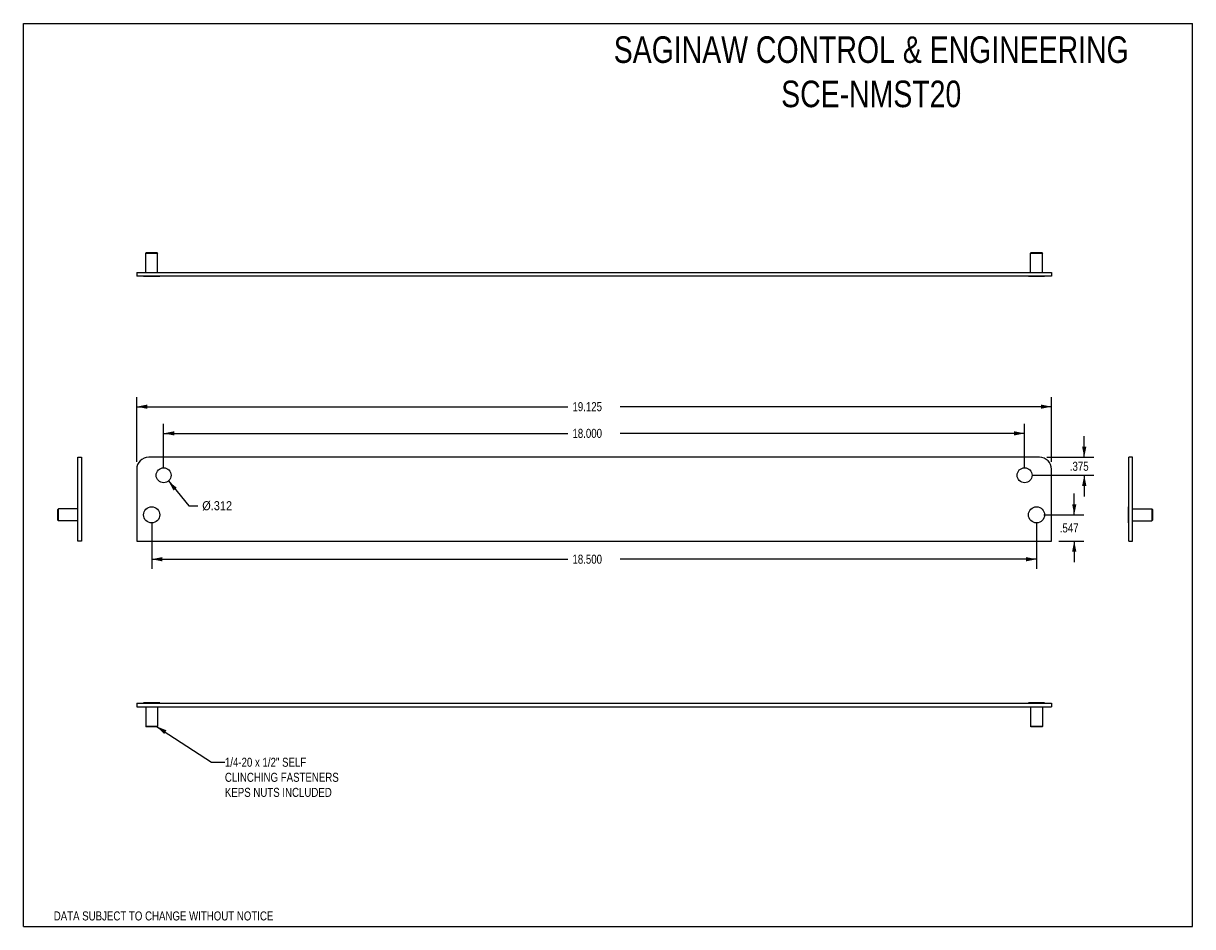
# Model space of a CAD drawing. Header units: inches. Extents: x 0 to 24.4, y 0 to 18.9.
import ezdxf
from ezdxf.enums import TextEntityAlignment as Align

# ---------------------------------------------------------------- set-up
doc = ezdxf.new("R2010")
doc.units = ezdxf.units.IN
doc.header["$LTSCALE"] = 1.344444
doc.header["$MEASUREMENT"] = 0
doc.layers.get('0').update_dxf_attribs({"linetype": 'CONTINUOUS'})
doc.styles.get("Standard").update_dxf_attribs({"font": 'txt', "width": 0.8})
doc.dimstyles.new('DIMSTYLE_1', dxfattribs={"dimtxt": 0.188889, "dimasz": 0.222222, "dimexe": 0.18, "dimexo": 0.0625, "dimgap": 0.09, "dimtad": 0, "dimtih": 1, "dimtoh": 1, "dimdec": 3, "dimzin": 4, "dimdsep": 46, "dimtxsty": 'Standard', "dimblk": '_FILLED', "dimblk1": '_FILLED', "dimblk2": '_FILLED', "dimcen": 0.09, "dimadec": 0, "dimazin": 0, "dimtfac": 1, "dimtdec": 3, "dimtofl": 0, "dimtmove": 0, "dimatfit": 3, "dimldrblk": '_FILLED', "dimfxl": 0, "dimtolj": 1, "dimtzin": 4, "dimarcsym": 0})
doc.dimstyles.new('DIMSTYLE_2', dxfattribs={"dimtxt": 0.188889, "dimasz": 0.222222, "dimexe": 0.18, "dimexo": 0.0625, "dimgap": 0.09, "dimtad": 0, "dimtih": 1, "dimtoh": 1, "dimdec": 3, "dimzin": 4, "dimdsep": 46, "dimtxsty": 'Standard', "dimblk": '_FILLED', "dimblk1": '_FILLED', "dimblk2": '_FILLED', "dimcen": 0.09, "dimadec": 0, "dimazin": 0, "dimtfac": 1, "dimtdec": 3, "dimtofl": 0, "dimtmove": 0, "dimatfit": 3, "dimldrblk": '_FILLED', "dimfxl": 0, "dimtolj": 1, "dimtzin": 4, "dimarcsym": 0})

# ---------------------------------------------------------------- blocks, each defined once
blk = doc.blocks.new('_FILLED')
at = {"color": 0, "linetype": 'ByBlock'}
blk.add_solid([(0, 0), (-1, 0.2), (-1, -0.2)], dxfattribs=at)
blk = doc.blocks.new('*D')
at = {"color": 2, "linetype": 'CONTINUOUS'}
for p, q in [((2.369, 9.72), (2.369, 11.073)), ((21.494, 9.72), (21.494, 11.073)), ((2.369, 10.873), (11.384, 10.873)), ((21.494, 10.873), (12.48, 10.873)), ((2.932, 9.595), (2.932, 10.515)), ((20.932, 9.595), (20.932, 10.515)), ((2.932, 10.315), (11.384, 10.315)), ((20.932, 10.315), (12.48, 10.315)), ((22.179, 9.814), (22.179, 10.258)), ((21.4, 9.814), (22.379, 9.814)), ((3.032, 9.319), (3.461, 8.802)), ((21.087, 9.439), (22.379, 9.439)), ((22.179, 9.439), (22.179, 8.995)), ((21.97, 8.611), (21.97, 9.055)), ((3.461, 8.802), (3.644, 8.802)), ((21.337, 8.611), (22.17, 8.611)), ((2.682, 8.455), (2.682, 7.483)), ((21.182, 8.455), (21.182, 7.483)), ((21.65, 8.064), (22.17, 8.064)), ((21.97, 8.064), (21.97, 7.62)), ((2.682, 7.683), (11.384, 7.683)), ((21.182, 7.683), (12.48, 7.683))]:
    blk.add_line(p, q, dxfattribs=at)
at = {"color": 2, "linetype": 'CONTINUOUS', "xscale": 0.2222222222, "yscale": 0.2222222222, "zscale": 0.2222222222}
for p, rotation in [((2.369, 10.873), 180), ((2.932, 10.315), 180), ((22.179, 9.814), 270), ((3.032, 9.319), 129.720843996), ((22.179, 9.439), 90), ((21.97, 8.611), 270), ((21.97, 8.064), 90), ((2.682, 7.683), 180)]:
    blk.add_blockref('_FILLED', p, dxfattribs=dict(at, rotation=rotation))
for p in [(21.494, 10.873), (20.932, 10.315), (21.182, 7.683)]:
    blk.add_blockref('_FILLED', p, dxfattribs=at)
at = {"color": 2, "linetype": 'CONTINUOUS'}
for s, width, p in [('19.125', 0.8, (11.479, 10.779)), ('18.000', 0.8, (11.479, 10.221)), ('.375', 0.8, (21.877, 9.532)), ('%%c.312', 0.906667, (3.739, 8.708)), ('.547', 0.8, (21.667, 8.243)), ('18.500', 0.8, (11.479, 7.589))]:
    blk.add_text(s, height=0.1889, dxfattribs=dict(at, width=width)).set_placement(p)

msp = doc.modelspace()

# ---------------------------------------------------------------- linework, layer by layer
at = {"color": 7, "linetype": 'CONTINUOUS'}
for p, q in [((0, 0), (0, 18.8889)), ((0, 18.8889), (24.4444, 18.8889)), ((24.4444, 0), (24.4444, 18.8889)), ((2.5679, 14.0941), (2.5579, 14.0841)), ((2.5579, 13.6781), (2.5579, 14.0841)), ((2.5579, 14.0841), (2.8059, 14.0841)), ((2.5679, 14.0941), (2.7959, 14.0941)), ((2.7959, 14.0941), (2.8059, 14.0841)), ((2.8059, 13.6781), (2.8059, 14.0841)), ((21.0679, 14.0941), (21.0579, 14.0841)), ((21.0579, 14.0841), (21.3059, 14.0841)), ((21.0579, 13.6781), (21.0579, 14.0841)), ((21.0679, 14.0941), (21.2959, 14.0941)), ((21.2959, 14.0941), (21.3059, 14.0841)), ((21.3059, 13.6781), (21.3059, 14.0841)), ((2.3694, 13.6781), (2.3694, 13.6001)), ((2.3694, 13.6781), (21.4944, 13.6781)), ((2.5134, 13.5941), (2.5134, 13.6001)), ((2.8504, 13.5941), (2.5134, 13.5941)), ((2.8504, 13.5941), (2.8504, 13.6001)), ((21.0134, 13.5941), (21.0134, 13.6001)), ((21.3504, 13.5941), (21.0134, 13.5941)), ((21.3504, 13.5941), (21.3504, 13.6001)), ((21.4944, 13.6781), (21.4944, 13.6001)), ((1.1371, 8.064), (1.1371, 9.814)), ((1.1371, 9.814), (1.2151, 9.814)), ((23.1867, 9.814), (23.1087, 9.814)), ((23.1867, 8.064), (23.1867, 9.814)), ((0.7211, 8.725), (0.7311, 8.735)), ((0.7211, 8.497), (0.7211, 8.725)), ((0.7311, 8.487), (0.7311, 8.735)), ((1.1371, 8.735), (0.7311, 8.735)), ((1.2211, 8.7795), (1.2151, 8.7795)), ((1.2211, 8.4425), (1.2211, 8.7795)), ((23.1027, 8.4425), (23.1027, 8.7795)), ((23.1027, 8.7795), (23.1087, 8.7795)), ((23.1867, 8.735), (23.5927, 8.735)), ((23.6027, 8.725), (23.5927, 8.735)), ((23.5927, 8.735), (23.5927, 8.487)), ((23.6027, 8.725), (23.6027, 8.497)), ((0.7211, 8.497), (0.7311, 8.487)), ((1.1371, 8.487), (0.7311, 8.487)), ((1.2211, 8.4425), (1.2151, 8.4425)), ((23.1027, 8.4425), (23.1087, 8.4425)), ((23.1867, 8.487), (23.5927, 8.487)), ((23.6027, 8.497), (23.5927, 8.487)), ((1.2151, 8.064), (1.1371, 8.064)), ((23.1087, 8.064), (23.1867, 8.064)), ((2.3694, 4.6721), (2.3694, 4.5941)), ((2.5134, 4.6781), (2.5134, 4.6721)), ((2.8504, 4.6781), (2.5134, 4.6781)), ((2.8504, 4.6781), (2.8504, 4.6721)), ((21.3504, 4.6781), (21.0134, 4.6781)), ((21.0134, 4.6781), (21.0134, 4.6721)), ((21.3504, 4.6781), (21.3504, 4.6721)), ((21.4944, 4.6721), (21.4944, 4.5941)), ((2.3694, 4.5941), (21.4944, 4.5941)), ((2.5579, 4.5941), (2.5579, 4.1881)), ((2.8059, 4.5941), (2.8059, 4.1881)), ((21.0579, 4.5941), (21.0579, 4.1881)), ((21.3059, 4.5941), (21.3059, 4.1881)), ((2.5679, 4.1781), (2.5579, 4.1881)), ((2.8059, 4.1881), (2.5579, 4.1881)), ((2.7959, 4.1781), (2.5679, 4.1781)), ((2.7959, 4.1781), (2.8059, 4.1881)), ((21.3059, 4.1881), (21.0579, 4.1881)), ((21.0679, 4.1781), (21.0579, 4.1881)), ((21.2959, 4.1781), (21.0679, 4.1781)), ((21.2959, 4.1781), (21.3059, 4.1881)), ((0, 0), (24.4444, 0))]:
    msp.add_line(p, q, dxfattribs=at)
at = {"color": 3, "linetype": 'CONTINUOUS'}
for p, q in [((21.4944, 13.6001), (2.3694, 13.6001)), ((1.2151, 9.814), (1.2151, 8.064)), ((21.2444, 9.814), (2.6194, 9.814)), ((23.1087, 8.064), (23.1087, 9.814)), ((2.3694, 9.564), (2.3694, 8.064)), ((21.4944, 8.064), (21.4944, 9.564)), ((2.3694, 8.064), (21.4944, 8.064)), ((2.3694, 4.6721), (21.4944, 4.6721))]:
    msp.add_line(p, q, dxfattribs=at)
at = {"color": 2, "linetype": 'CONTINUOUS'}
for p, q in [((2.7824, 4.1881), (3.9352, 3.4375)), ((3.9352, 3.4375), (4.2129, 3.4375))]:
    msp.add_line(p, q, dxfattribs=at)
at = {"color": 3, "linetype": 'CONTINUOUS'}
for centre in [(2.9319, 9.439), (20.9319, 9.439)]:
    msp.add_circle(centre, 0.156, dxfattribs=at)
at = {"color": 7, "linetype": 'CONTINUOUS'}
for centre in [(2.6819, 8.611), (21.1819, 8.611)]:
    msp.add_circle(centre, 0.1685, dxfattribs=at)
at = {"color": 3, "linetype": 'CONTINUOUS'}
for centre, start, end in [((2.6194, 9.564), 90, 180), ((21.2444, 9.564), 0, 90)]:
    msp.add_arc(centre, 0.25, start, end, dxfattribs=at)
at = {"color": 2, "linetype": 'CONTINUOUS'}
msp.add_solid([(2.9929, 4.1041), (2.7824, 4.1881), (2.9444, 4.0296)], dxfattribs=at)

# ---------------------------------------------------------------- texts
at = {"color": 2, "linetype": 'CONTINUOUS', "width": 0.8}
msp.add_text('DATA SUBJECT TO CHANGE WITHOUT NOTICE', height=0.188889, dxfattribs=at).set_placement((2.9306, 0.1292), align=Align.CENTER)
at = {"color": 2, "linetype": 'CONTINUOUS'}
for s, insert, char_height, width, attachment_point in [('SAGINAW CONTROL & ENGINEERING\\PSCE-NMST20', (17.7257, 18.618), 0.555556, 12.888889, 2), ('1/4-20 x 1/2" SELF\\PCLINCHING FASTENERS\\PKEPS NUTS INCLUDED', (4.2129, 3.532), 0.188889, 2.871111, 1)]:
    msp.add_mtext(s, dxfattribs=dict(at, insert=insert, char_height=char_height, width=width, attachment_point=attachment_point))

# ---------------------------------------------------------------- dimensions: what is measured, and where the dimension line sits
for base, p1, p2, middle in [((21.4944, 10.8734), (2.3694, 9.7196), (21.4944, 9.7196), (11.9319, 10.8734)), ((20.9319, 10.3151), (2.9319, 9.5946), (20.9319, 9.5946), (11.9319, 10.3151))]:
    dim = msp.add_linear_dim(base=base, p1=p1, p2=p2, dimstyle='DIMSTYLE_1', dxfattribs=at)
    dim.commit()
    dim.dimension.update_dxf_attribs({"geometry": '*D', "text_midpoint": middle, "dimtype": 160})
for base, p1, p2, angle, middle in [((22.1791, 9.439), (21.4, 9.814), (21.0875, 9.439), 270, (22.1791, 9.6265)), ((21.9696, 8.611), (21.65, 8.064), (21.3375, 8.611), 90, (21.9696, 8.3375)), ((2.6819, 7.683), (21.1819, 8.4555), (2.6819, 8.4555), 180, (11.9319, 7.683))]:
    dim = msp.add_linear_dim(base=base, p1=p1, p2=p2, angle=angle, dimstyle='DIMSTYLE_1', dxfattribs=at)
    dim.commit()
    dim.dimension.update_dxf_attribs({"geometry": '*D', "text_midpoint": middle, "dimtype": 160})
dim = msp.add_diameter_dim_2p(p1=(3.0316, 9.3191), p2=(2.8322, 9.559), dimstyle='DIMSTYLE_2', dxfattribs=at)
dim.commit()
dim.dimension.update_dxf_attribs({"geometry": '*D', "text_midpoint": (4.167, 8.8022), "dimtype": 163})

doc.saveas('drawing.dxf')
